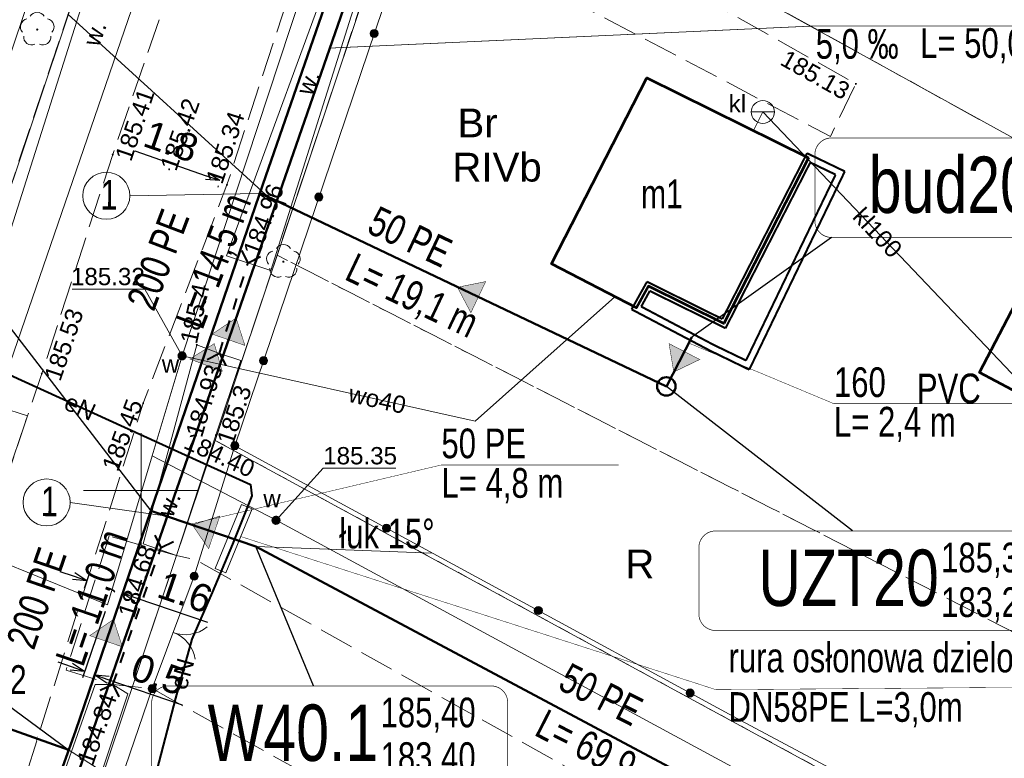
# Model space of a CAD drawing. Header units: metres. Extents: x 7482748 to 7484637, y 5684406 to 5687014.
# Tile 119 of 180: x 7483445 to 7483487, y 5686238 to 5686270. Entities that reach past the tile are written whole.
import ezdxf
from ezdxf.enums import TextEntityAlignment as Align
from ezdxf.lldxf.tags import DXFTag

# ---------------------------------------------------------------- set-up
doc = ezdxf.new("R2010")
doc.units = ezdxf.units.M
doc.header["$MEASUREMENT"] = 0
for name, pattern in [('1', [1.5, 1, -0.5]), ('KTJZ01_500', [2, 1.5, -0.5]), ('l217_500', [2, 1.5, -0.5]), ('l218_500', [1, 0.5, -0.5])]:
    doc.linetypes.add(name, pattern=pattern)
for name, color, linetype, lineweight in [('.domiar', 250, 'Continuous', 9), ('.k deszczowa', 200, 'Continuous', 50), ('.ks tłoczny', 104, 'Continuous', 50), ('_Dzialki', 7, 'Continuous', 0), ('_Dzialki_opis', 7, 'Continuous', 0), ('_Kontury', 7, 'Continuous', 0), ('_Kontury_opis', 7, 'Continuous', 0), ('_Podzial_sekcyjny_krzyze', 7, '1', 13), ('_Uzytki', 7, 'Continuous', 0), ('_Uzytki_opis', 7, 'Continuous', 0), ('BUIB05_01', 7, 'Continuous', 40), ('EGB_Budynek', 7, 'Continuous', 0), ('EGB_Budynek_opis', 7, 'Continuous', 0), ('EGB_ObiektTrwaleZwiazanyZBudynk', 7, 'Continuous', 0), ('GES__SUUS07_P', 7, 'Continuous', 13), ('GES__SUUS25_WP', 7, 'Continuous', 13), ('KTOK02', 7, 'KTOK02_500', 13), ('KTOK05_01', 7, 'Continuous', 13), ('RTPW01_P', 7, 'Continuous', 0), ('RTPW02_P', 7, 'Continuous', 0)]:
    doc.layers.add(name, color=color, linetype=linetype, lineweight=lineweight)
for name, color, linetype, lineweight, true_color in [('.przyłącza', 32, 'Continuous', 50, 0xbd5e00), ('GES__SUOP03_03L', 1, 'Continuous', 40, 0xff0000), ('GES__SUPE_pL', 1, 'Continuous', 13, 0xff0000), ('GES__SUPK_01_pL', 7, 'Continuous', 13, 0x803300), ('GES__SUPS01_03P', 1, 'Continuous', 13, 0xff0000), ('GES__SUPS01_08L', 5, 'Continuous', 13, 0x0000ff), ('GES__SUPS01_08P', 5, 'Continuous', 13, 0x0000ff), ('GES__SUPT_pL', 7, 'Continuous', 13, 0xff9100), ('GES__SUPW_01_pL', 5, 'Continuous', 13, 0x0000ff), ('OBOP02_01', 7, 'Continuous', 13, 0x008000)]:
    doc.layers.add(name, color=color, linetype=linetype, lineweight=lineweight, true_color=true_color)
for name, color, linetype, lineweight, true_color, transparency in [('GES__SUPE_pT', 1, 'Continuous', 13, 0xff0000, 0.25), ('GES__SUPK_01_pT', 7, 'Continuous', 13, 0x803300, 0.25), ('GES__SUPS01_03G', 1, 'Continuous', 13, 0xff0000, 0.25), ('GES__SUPS01_08G', 5, 'Continuous', 13, 0x0000ff, 0.25), ('GES__SUPW_01_pT', 5, 'Continuous', 13, 0x0000ff, 0.25)]:
    doc.layers.add(name, color=color, linetype=linetype, lineweight=lineweight, true_color=true_color, transparency=transparency)
for name, color, linetype, lineweight, transparency in [('GES__SUUS_ET_05T', 7, 'Continuous', 13, 0.25), ('GES__SUUS_ET_08T', 7, 'Continuous', 13, 0.25), ('KTJZ01_O', 7, 'KTJZ01_500', 13, 0.5), ('KTPL01_O', 7, 'KTJZ01_500', 13, 0.5), ('PTRW02_O', 7, 'Continuous', 13, 0.5), ('PTRW02_T', 7, 'Continuous', 13, 0.25), ('RTPW01_G', 7, 'Continuous', 13, 0.25), ('RTPW02_G', 7, 'Continuous', 13, 0.25)]:
    doc.layers.add(name, color=color, linetype=linetype, lineweight=lineweight, transparency=transparency)
doc.layers.add('IS_kanalizacja_sanitarna', color=7, linetype='SOLID', true_color=0x000000)
doc.layers.add('IS_Opisy_działek_Net', color=7, linetype='SOLID', true_color=0x000000)
doc.layers.add('IS_Węzeł_sieci_kanalizacyjnej_-_opisy', color=7, linetype='Continuous')
doc.styles.get("Standard").update_dxf_attribs({"font": 'simplex.shx', "width": 0.75})
doc.styles.add('STYL_ARIAL', font='simplex.shx', dxfattribs={"width": 0.75, "oblique": 0.1})
doc.styles.add('Style-Arial', font='arial.ttf')
doc.linetypes.add('KTOK02_500', pattern='A,0.5,[117,IS_LineDef.shx,S=0.01,R=0,X=0,Y=0],0.5', length=1)
tags = doc.linetypes.add('SOLID', pattern=[10, 10, 0]).pattern_tags.tags
tags[6:7] = [DXFTag(74, 4), DXFTag(75, 0), DXFTag(340, '0'), DXFTag(46, 0.0), DXFTag(50, 0.0), DXFTag(44, 0.0), DXFTag(45, 0.0)]
tags[4:5] = [DXFTag(74, 4), DXFTag(75, 0), DXFTag(340, '0'), DXFTag(46, 0.0), DXFTag(50, 0.0), DXFTag(44, 0.0), DXFTag(45, 0.0)]
doc.dimstyles.get("Standard").update_dxf_attribs({"dimtxt": 0.18, "dimasz": 0.18, "dimexe": 0.18, "dimexo": 0.0625, "dimgap": 0.09, "dimtad": 0, "dimtih": 1, "dimtoh": 1, "dimdec": 4, "dimzin": 0, "dimdsep": 46, "dimtxsty": 'Standard', "dimcen": 0.09, "dimadec": 0, "dimazin": 0, "dimtfac": 1, "dimtdec": 4, "dimtofl": 0, "dimtmove": 0, "dimatfit": 3, "dimfxl": 0, "dimtolj": 1, "dimtzin": 0, "dimarcsym": 0})

# ---------------------------------------------------------------- blocks, each defined once
blk = doc.blocks.new('SUPS01')
at = {"layer": 'GES__SUPS01_08P', "linetype": 'Continuous', "lineweight": 13}
h = blk.add_hatch(color=256, dxfattribs=at)
edge = h.paths.add_edge_path()
edge.add_arc((0, 0), 0.045, 0, 360)
blk = doc.blocks.new('SUUS25_10')
at = {"layer": 'GES__SUUS25_WP', "linetype": 'Continuous', "lineweight": 13}
h = blk.add_hatch(color=256, dxfattribs=at)
edge = h.paths.add_edge_path()
edge.add_arc((0, 0), 0.2, 0, 360)
blk = doc.blocks.new('OBOP02_01')
at = {"layer": 'OBOP02_01', "linetype": 'Continuous', "lineweight": 13}
h = blk.add_hatch(color=256, dxfattribs=at)
edge = h.paths.add_edge_path()
edge.add_arc((0, 0), 0.05, 0, 360)
for centre, start, end in [((-0.38, 0.12), 102, 222), ((0, 0.4), 30, 150), ((0.38, 0.12), 318, 78), ((-0.24, -0.32), 174, 294), ((0.24, -0.32), 246, 6)]:
    blk.add_arc(centre, 0.35, start, end, dxfattribs=at)
blk = doc.blocks.new('RTPW01_1')
at = {"layer": 'RTPW02_P', "linetype": 'Continuous', "lineweight": 0}
h = blk.add_hatch(color=256, dxfattribs=at)
edge = h.paths.add_edge_path()
edge.add_arc((0, 0), 0.045, 0, 360)
blk = doc.blocks.new('RTPW01')
at = {"layer": 'RTPW01_P', "linetype": 'Continuous', "lineweight": 0}
h = blk.add_hatch(color=256, dxfattribs=at)
edge = h.paths.add_edge_path()
edge.add_arc((0, 0), 0.045, 0, 360)
blk = doc.blocks.new('SUUS25_190')
at = {"layer": 'GES__SUUS25_WP', "linetype": 'Continuous', "lineweight": 13}
h = blk.add_hatch(color=256, dxfattribs=at)
edge = h.paths.add_edge_path()
edge.add_arc((0, 0), 0.2, 0, 360)
blk = doc.blocks.new('SUPS01_2')
at = {"layer": 'GES__SUPS01_03P', "linetype": 'Continuous', "lineweight": 13}
h = blk.add_hatch(color=256, dxfattribs=at)
edge = h.paths.add_edge_path()
edge.add_arc((0, 0), 0.045, 0, 360)
blk = doc.blocks.new('OBOP02_01_35')
at = {"layer": 'OBOP02_01', "linetype": 'Continuous', "lineweight": 13}
h = blk.add_hatch(color=256, dxfattribs=at)
edge = h.paths.add_edge_path()
edge.add_arc((0, 0), 0.05, 0, 360)
for centre, start, end in [((-0.38, 0.12), 102, 222), ((0, 0.4), 30, 150), ((0.38, 0.12), 318, 78), ((-0.24, -0.32), 174, 294), ((0.24, -0.32), 246, 6)]:
    blk.add_arc(centre, 0.35, start, end, dxfattribs=at)
blk = doc.blocks.new('RTPW01_3')
at = {"layer": 'RTPW02_P', "linetype": 'Continuous', "lineweight": 0}
h = blk.add_hatch(color=256, dxfattribs=at)
edge = h.paths.add_edge_path()
edge.add_arc((0, 0), 0.045, 0, 360)
blk = doc.blocks.new('SUUS07')
at = {"layer": 'GES__SUUS07_P', "linetype": 'Continuous', "lineweight": 13}
blk.add_line((-0.5, 0), (0.5, 0), dxfattribs=at)
blk.add_circle((0, 0), 0.5, dxfattribs=at)
blk = doc.blocks.new('TerminatorOpen_0.5')
at = {"color": 0, "linetype": 'ByBlock', "lineweight": -2}
for q in [(-1, 0.25), (-1, 0), (-1, -0.25)]:
    blk.add_line((0, 0), q, dxfattribs=at)
blk = doc.blocks.new('*D563')
at = {"layer": '.domiar', "color": 0, "linetype": 'Continuous', "lineweight": -2, "transparency": 16777216}
for p, q in [((7483452.848, 5686263.659), (7483449.745, 5686264.735)), ((7483453.347, 5686263.235), (7483453.326, 5686263.176)), ((7483455.061, 5686262.641), (7483455.04, 5686262.582)), ((7483455.715, 5686262.665), (7483456.291, 5686262.465))]:
    blk.add_line(p, q, dxfattribs=at)
at = {"layer": 'Defpoints', "color": 0, "linetype": 'Continuous', "transparency": 16777216}
for p in [(7483453.445, 5686263.518), (7483453.425, 5686263.459), (7483455.159, 5686262.924)]:
    blk.add_point(p, dxfattribs=at)
at = {"layer": '.domiar', "color": 0, "linetype": 'Continuous', "lineweight": -2, "transparency": 16777216, "xscale": 0.61, "yscale": 0.61, "zscale": 0.61}
for p, rotation in [((7483453.425, 5686263.459), 340.8756967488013), ((7483455.139, 5686262.865), 160.8756967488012)]:
    blk.add_blockref('TerminatorOpen_0.5', p, dxfattribs=dict(at, rotation=rotation))
at = {"layer": '.domiar', "color": 0, "linetype": 'Continuous', "transparency": 16777216, "insert": (7483451.308, 5686265.159), "char_height": 1.2, "attachment_point": 5, "rotation": 340.8757, "style": 'Style-Arial'}
blk.add_mtext('\\A1;1.8', dxfattribs=at)
blk = doc.blocks.new('*D565')
at = {"layer": '.domiar', "color": 0, "linetype": 'Continuous', "lineweight": -2, "transparency": 16777216}
for p, q in [((7483447.07, 5686246.277), (7483446.493, 5686246.475)), ((7483447.541, 5686245.769), (7483447.744, 5686246.363)), ((7483449.094, 5686245.237), (7483449.298, 5686245.831)), ((7483449.778, 5686245.349), (7483452.881, 5686244.285))]:
    blk.add_line(p, q, dxfattribs=at)
at = {"layer": 'Defpoints', "color": 0, "linetype": 'Continuous', "transparency": 16777216}
for p in [(7483449.201, 5686245.547), (7483447.443, 5686245.486), (7483448.997, 5686244.953)]:
    blk.add_point(p, dxfattribs=at)
at = {"layer": '.domiar', "color": 0, "linetype": 'Continuous', "lineweight": -2, "transparency": 16777216, "xscale": 0.61, "yscale": 0.61, "zscale": 0.61}
for p, rotation in [((7483447.647, 5686246.08), 341.0738726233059), ((7483449.201, 5686245.547), 161.0738726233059)]:
    blk.add_blockref('TerminatorOpen_0.5', p, dxfattribs=dict(at, rotation=rotation))
at = {"layer": '.domiar', "color": 0, "linetype": 'Continuous', "transparency": 16777216, "insert": (7483451.914, 5686245.581), "char_height": 1.2, "attachment_point": 5, "rotation": 341.0739, "style": 'Style-Arial'}
blk.add_mtext('\\A1;1.6', dxfattribs=at)
blk = doc.blocks.new('*D578')
at = {"layer": '.domiar', "color": 0, "linetype": 'Continuous', "lineweight": -2, "transparency": 16777216}
for p, q in [((7483448.443, 5686244.756), (7483447.452, 5686241.866)), ((7483448.879, 5686244.607), (7483447.887, 5686241.716)), ((7483446.972, 5686242.347), (7483446.395, 5686242.545)), ((7483448.562, 5686241.802), (7483451.781, 5686240.698))]:
    blk.add_line(p, q, dxfattribs=at)
at = {"layer": 'Defpoints', "color": 0, "linetype": 'Continuous', "transparency": 16777216}
for p in [(7483448.54, 5686245.04), (7483448.976, 5686244.891), (7483447.985, 5686242)]:
    blk.add_point(p, dxfattribs=at)
at = {"layer": '.domiar', "color": 0, "linetype": 'Continuous', "lineweight": -2, "transparency": 16777216, "xscale": 0.61, "yscale": 0.61, "zscale": 0.61}
for p, rotation in [((7483447.549, 5686242.149), 341.0738726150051), ((7483447.985, 5686242), 161.0738726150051)]:
    blk.add_blockref('TerminatorOpen_0.5', p, dxfattribs=dict(at, rotation=rotation))
at = {"layer": '.domiar', "color": 0, "linetype": 'Continuous', "transparency": 16777216, "insert": (7483450.756, 5686242.015), "char_height": 1.2, "attachment_point": 5, "rotation": 341.0739, "style": 'Style-Arial'}
blk.add_mtext('\\A1;0.5', dxfattribs=at)

msp = doc.modelspace()

# ---------------------------------------------------------------- hatches: boundary and pattern name
at = {"layer": 'IS_kanalizacja_sanitarna', "linetype": 'Continuous', "ltscale": 0.01}
for points in [[(7483463.74011, 5686258.82797), (7483464.32214, 5686257.72174), (7483464.96506, 5686259.07697)], [(7483454.12776, 5686257.49379), (7483453.09136, 5686256.79496), (7483454.50844, 5686256.30317)], [(7483453.178, 5686256.38203), (7483452.1223, 5686255.71271), (7483453.52496, 5686255.18115)], [(7483473.13362, 5686255.14859), (7483474.25956, 5686255.6915), (7483472.92769, 5686256.38151)], [(7483452.2303, 5686248.50877), (7483452.93298, 5686247.47497), (7483453.4195, 5686248.89387)], [(7483448.804, 5686244.40438), (7483447.7695, 5686243.70274), (7483449.18792, 5686243.2148)]]:
    msp.add_hatch(color=256, dxfattribs=at).paths.add_polyline_path(points)
at = {"layer": 'KTOK05_01', "linetype": 'Continuous', "lineweight": 13}
h = msp.add_hatch(color=256, dxfattribs=at)
edge = h.paths.add_edge_path()
edge.add_arc((7483460.1207, 5686269.85097), 0.175, 0, 360)
h = msp.add_hatch(color=256, dxfattribs=at)
edge = h.paths.add_edge_path()
edge.add_arc((7483457.71911, 5686262.74588), 0.175, 0, 360)
h = msp.add_hatch(color=256, dxfattribs=at)
edge = h.paths.add_edge_path()
edge.add_arc((7483455.31752, 5686255.64078), 0.175, 0, 360)
h = msp.add_hatch(color=256, dxfattribs=at)
edge = h.paths.add_edge_path()
edge.add_arc((7483454.07, 5686251.95), 0.175, 0, 360)
h = msp.add_hatch(color=256, dxfattribs=at)
edge = h.paths.add_edge_path()
edge.add_arc((7483454.07, 5686251.95), 0.175, 0, 360)
h = msp.add_hatch(color=256, dxfattribs=at)
edge = h.paths.add_edge_path()
edge.add_arc((7483454.07, 5686251.95), 0.175, 0, 360)
h = msp.add_hatch(color=256, dxfattribs=at)
edge = h.paths.add_edge_path()
edge.add_arc((7483460.66097, 5686248.37102), 0.175, 0, 360)
h = msp.add_hatch(color=256, dxfattribs=at)
edge = h.paths.add_edge_path()
edge.add_arc((7483452.31, 5686246.28), 0.175, 0, 360)
h = msp.add_hatch(color=256, dxfattribs=at)
edge = h.paths.add_edge_path()
edge.add_arc((7483467.25194, 5686244.79203), 0.175, 0, 360)
h = msp.add_hatch(color=256, dxfattribs=at)
edge = h.paths.add_edge_path()
edge.add_arc((7483450.48, 5686241.4), 0.175, 0, 360)
h = msp.add_hatch(color=256, dxfattribs=at)
edge = h.paths.add_edge_path()
edge.add_arc((7483473.84291, 5686241.21305), 0.175, 0, 360)

# ---------------------------------------------------------------- linework, layer by layer
at = {"layer": '.domiar', "color": 7, "linetype": 'Continuous', "flags": 128}
msp.add_lwpolyline([(7483458.97, 5686274.51), (7483460.27, 5686274.24), (7483455.63, 5686259.56), (7483453.71, 5686260.2), (7483458.97, 5686274.51)], close=True, dxfattribs=at)
at = {"layer": '.domiar', "linetype": 'Continuous'}
for points in [[(7483449.51105, 5686262.80188), (7483455.09334, 5686262.89462)], [(7483446.92107, 5686249.48736), (7483451.13937, 5686248.8833)], [(7483454.97809, 5686247.56659), (7483457.74896, 5686247.46488), (7483462.65636, 5686247.28749)], [(7483450.65497, 5686236.3151), (7483446.85426, 5686238.73655)]]:
    msp.add_lwpolyline(points, dxfattribs=at)
at = {"layer": '.domiar', "linetype": 'Continuous', "lineweight": 20}
msp.add_lwpolyline([(7483454.35816, 5686249.39169), (7483453.21365, 5686246.61859), (7483453.67584, 5686246.42784), (7483454.82034, 5686249.20094), (7483454.35816, 5686249.39169)], dxfattribs=at)
at = {"layer": '.domiar', "linetype": 'Continuous'}
for centre in [(7483448.48978, 5686262.80188), (7483445.8998, 5686249.48736)]:
    msp.add_circle(centre, 1.02127, dxfattribs=at)
at = {"layer": '.k deszczowa', "linetype": 'Continuous'}
msp.add_lwpolyline([(7483462.1617, 5686280.64377), (7483445.76597, 5686233.40003)], dxfattribs=at)
at = {"layer": '.ks tłoczny', "color": 111, "linetype": 'Continuous', "true_color": 0x70ffb8}
for points in [[(7483539.01604, 5686517.01603), (7483532.57298, 5686498.14781), (7483528.59305, 5686485.74461), (7483524.06285, 5686471.15079), (7483517.4639, 5686451.301), (7483517.4639, 5686451.301), (7483513.19053, 5686438.59386), (7483506.80338, 5686419.9052), (7483503.67491, 5686410.75136), (7483489.19771, 5686367.92381), (7483488.55879, 5686366.36971), (7483487.69105, 5686359.59365), (7483481.55397, 5686341.5735), (7483479.339, 5686335.06975), (7483478.08149, 5686331.37736), (7483471.44464, 5686310.91538), (7483469.74193, 5686304.9671), (7483455.28388, 5686263.28755), (7483450.42845, 5686249.12706), (7483447.14669, 5686239.55607), (7483444.38858, 5686231.83101), (7483432.0435, 5686195.45156)], [(7483436.73925, 5686242.32905), (7483446.85426, 5686238.73701)]]:
    msp.add_lwpolyline(points, dxfattribs=at)
at = {"layer": '.ks tłoczny', "linetype": 'Continuous'}
for points in [[(7483472.81054, 5686254.52544), (7483455.15924, 5686262.92403)], [(7483516.83119, 5686215.66217), (7483503.08905, 5686221.91486), (7483469.68776, 5686239.72403), (7483454.97809, 5686247.56705), (7483450.42845, 5686249.12706)]]:
    msp.add_lwpolyline(points, dxfattribs=at)
msp.add_circle((7483472.81054, 5686254.52544), 0.4, dxfattribs=at)
at = {"layer": '.przyłącza', "linetype": 'Continuous'}
msp.add_lwpolyline([(7483472.81054, 5686254.52544), (7483473.91671, 5686256.66061)], dxfattribs=at)
at = {"layer": '_Dzialki', "color": 96, "linetype": 'Continuous', "true_color": 0x008000}
for p, q in [((7483462.33, 5686279.42), (7483551.78, 5686229.99)), ((7483527.06, 5686212.07), (7483453.22, 5686252.18))]:
    msp.add_line(p, q, dxfattribs=at)
at = {"layer": '_Dzialki', "color": 96, "linetype": 'Continuous', "true_color": 0x008000, "flags": 128}
for points in [[(7483441.85, 5686255.79), (7483460.79, 5686312.41)], [(7483453.22, 5686252.18), (7483462.33, 5686279.42)], [(7483453.22, 5686252.18), (7483447.5, 5686235.17)]]:
    msp.add_lwpolyline(points, dxfattribs=at)
at = {"layer": '_Kontury', "color": 96, "linetype": 'l217_500', "true_color": 0x008000, "flags": 128}
for points in [[(7483443.43, 5686260.51), (7483450.54, 5686281.78)], [(7483462.33, 5686279.42), (7483455.91, 5686260.22)], [(7483462.33, 5686279.42), (7483486.47, 5686266.08)], [(7483455.91, 5686260.22), (7483453.22, 5686252.18)], [(7483506.67, 5686254.92), (7483498.41, 5686238.46), (7483455.91, 5686260.22)], [(7483453.22, 5686252.18), (7483447.5, 5686235.17)]]:
    msp.add_lwpolyline(points, dxfattribs=at)
at = {"layer": '_Podzial_sekcyjny_krzyze', "linetype": 'Continuous'}
for p, q in [((7483450, 5686247.5), (7483450, 5686252.5)), ((7483447.5, 5686250), (7483452.5, 5686250))]:
    msp.add_line(p, q, dxfattribs=at)
at = {"layer": '_Uzytki', "color": 96, "linetype": 'l218_500', "true_color": 0x008000, "flags": 128}
for points in [[(7483443.43, 5686260.51), (7483450.54, 5686281.78)], [(7483462.33, 5686279.42), (7483455.91, 5686260.22)], [(7483486.47, 5686266.08), (7483462.33, 5686279.42)], [(7483455.91, 5686260.22), (7483453.22, 5686252.18)], [(7483455.91, 5686260.22), (7483479.47, 5686248.16)], [(7483453.22, 5686252.18), (7483447.5, 5686235.17)], [(7483453.22, 5686252.18), (7483512.48, 5686219.99)]]:
    msp.add_lwpolyline(points, dxfattribs=at)
at = {"layer": 'BUIB05_01', "linetype": 'Continuous', "lineweight": 40}
for p, q in [((7483454.65, 5686259.89), (7483454.37, 5686260.42)), ((7483454.65, 5686259.89), (7483455.18, 5686260.17)), ((7483454.61, 5686259.77), (7483454.65, 5686259.89)), ((7483454.31, 5686258.82), (7483454.46, 5686259.3)), ((7483454.01, 5686257.87), (7483454.16, 5686258.34)), ((7483453.7, 5686256.91), (7483453.85, 5686257.39)), ((7483453.4, 5686255.96), (7483453.55, 5686256.44)), ((7483453.4, 5686255.96), (7483452.87, 5686255.68)), ((7483453.4, 5686255.96), (7483453.68, 5686255.43)), ((7483450.87, 5686247.53), (7483450.61, 5686248.07)), ((7483450.87, 5686247.53), (7483451.41, 5686247.79)), ((7483450.77, 5686247.24), (7483450.87, 5686247.53)), ((7483450.43, 5686246.29), (7483450.6, 5686246.77)), ((7483450.1, 5686245.35), (7483450.27, 5686245.82)), ((7483449.77, 5686244.41), (7483449.93, 5686244.88)), ((7483449.44, 5686243.47), (7483449.6, 5686243.94)), ((7483449.1, 5686242.52), (7483449.27, 5686242.99)), ((7483448.77, 5686241.58), (7483448.94, 5686242.05)), ((7483448.77, 5686241.58), (7483448.23, 5686241.32)), ((7483448.77, 5686241.58), (7483449.03, 5686241.04))]:
    msp.add_line(p, q, dxfattribs=at)
at = {"layer": 'EGB_Budynek', "color": 7, "linetype": 'Continuous', "lineweight": 53, "flags": 128}
for points in [[(7483478.99, 5686264.45), (7483475.31, 5686257.25), (7483472.03, 5686258.87), (7483471.51, 5686257.93), (7483467.83, 5686259.84), (7483471.97, 5686267.93), (7483478.99, 5686264.45)], [(7483501.27, 5686254.75), (7483496.31, 5686244.77), (7483493.69, 5686246.1), (7483495.63, 5686250.23), (7483486.41, 5686255.13), (7483489.38, 5686260.81), (7483501.27, 5686254.75)]]:
    msp.add_lwpolyline(points, dxfattribs=at)
at = {"layer": 'EGB_ObiektTrwaleZwiazanyZBudynk', "color": 7, "const_width": 0.09, "flags": 128}
for points in [[(7483475.24, 5686257.45), (7483478.92, 5686264.65)], [(7483478.92, 5686264.65), (7483480.56, 5686263.86)], [(7483475.38, 5686257.05), (7483479.06, 5686264.25)], [(7483479.06, 5686264.25), (7483480.16, 5686263.72)], [(7483480.16, 5686263.72), (7483476.27, 5686255.65)], [(7483480.56, 5686263.86), (7483476.41, 5686255.25)], [(7483471.3, 5686257.87), (7483471.97, 5686259.07)], [(7483471.97, 5686259.07), (7483475.24, 5686257.45)], [(7483471.72, 5686257.99), (7483472.09, 5686258.67)], [(7483472.09, 5686258.67), (7483475.38, 5686257.05)], [(7483474.86, 5686256.33), (7483471.72, 5686257.99)], [(7483474.72, 5686256.07), (7483471.3, 5686257.87)], [(7483476.27, 5686255.65), (7483474.86, 5686256.33)], [(7483476.41, 5686255.25), (7483474.72, 5686256.07)]]:
    msp.add_lwpolyline(points, dxfattribs=at)
at = {"layer": 'GES__SUOP03_03L', "linetype": 'Continuous', "lineweight": 40, "flags": 128}
msp.add_lwpolyline([(7483441.3, 5686256.43), (7483441.97, 5686256.08), (7483451.6, 5686251.69), (7483454.75, 5686250.26), (7483454.81, 5686249.77), (7483453.97, 5686247.67), (7483453.09, 5686245.57), (7483452.21, 5686243.55), (7483451.49, 5686240.99), (7483450.69, 5686237.88), (7483450.2, 5686236.13), (7483449.59, 5686236.04), (7483448.57, 5686236.29)], dxfattribs=at)
at = {"layer": 'GES__SUPE_pL', "linetype": 'Continuous', "lineweight": 13, "flags": 128}
msp.add_lwpolyline([(7483448.57, 5686236.29), (7483449.59, 5686236.04), (7483450.2, 5686236.13), (7483450.69, 5686237.88), (7483451.49, 5686240.99), (7483452.21, 5686243.55), (7483453.09, 5686245.57), (7483453.97, 5686247.67), (7483454.81, 5686249.77), (7483454.75, 5686250.26), (7483451.6, 5686251.69), (7483441.97, 5686256.08), (7483441.3, 5686256.43)], dxfattribs=at)
at = {"layer": 'GES__SUPK_01_pL', "linetype": 'Continuous', "lineweight": 13, "flags": 128}
msp.add_lwpolyline([(7483497.18, 5686245.24), (7483477, 5686266.44), (7483476.6, 5686265.63)], dxfattribs=at)
at = {"layer": 'GES__SUPS01_08L', "linetype": 'Continuous', "lineweight": 13, "flags": 128}
for points in [[(7483451.78, 5686255.85), (7483450.16, 5686258.75), (7483447.01, 5686258.75)], [(7483455.86, 5686248.71), (7483457.91, 5686250.97), (7483461.07, 5686250.97)]]:
    msp.add_lwpolyline(points, dxfattribs=at)
at = {"layer": 'GES__SUPT_pL', "linetype": 'Continuous', "lineweight": 13, "flags": 128}
msp.add_lwpolyline([(7483424.93, 5686213.15), (7483431.01, 5686226.88), (7483433.38, 5686234.81), (7483433.39, 5686237.67), (7483438.2, 5686249.02), (7483440.13, 5686256.49), (7483445.03, 5686271.02), (7483447.87, 5686281.54), (7483452.38, 5686297.19), (7483457.47, 5686309.98), (7483462.59, 5686324.62), (7483467.11, 5686338.58)], dxfattribs=at)
at = {"layer": 'GES__SUPW_01_pL', "linetype": 'Continuous', "lineweight": 13, "flags": 128}
for points in [[(7483440.69, 5686248.23), (7483448.54, 5686245.04), (7483450.48, 5686251.51), (7483451.78, 5686255.85), (7483461.17, 5686284.3), (7483467.24, 5686301.96)], [(7483451.78, 5686255.85), (7483464.51, 5686253.01), (7483470.58, 5686258.41)], [(7483450.48, 5686251.51), (7483455.86, 5686248.71), (7483475.48, 5686238.11), (7483502.68, 5686223.49), (7483501.46, 5686221.54)]]:
    msp.add_lwpolyline(points, dxfattribs=at)
at = {"layer": 'IS_kanalizacja_sanitarna', "linetype": 'Continuous', "ltscale": 0.01, "const_width": 0.02}
for points in [[(7483463.74011, 5686258.82797), (7483464.32214, 5686257.72174), (7483464.96506, 5686259.07697), (7483463.74011, 5686258.82797)], [(7483454.12776, 5686257.49379), (7483453.09136, 5686256.79496), (7483454.50844, 5686256.30317), (7483454.12776, 5686257.49379)], [(7483453.178, 5686256.38203), (7483452.1223, 5686255.71271), (7483453.52496, 5686255.18115), (7483453.178, 5686256.38203)], [(7483473.13362, 5686255.14859), (7483474.25956, 5686255.6915), (7483472.92769, 5686256.38151), (7483473.13362, 5686255.14859)], [(7483452.2303, 5686248.50877), (7483452.93298, 5686247.47497), (7483453.4195, 5686248.89387), (7483452.2303, 5686248.50877)], [(7483448.804, 5686244.40438), (7483447.7695, 5686243.70274), (7483449.18792, 5686243.2148), (7483448.804, 5686244.40438)], [(7483445.4478, 5686239.1299), (7483445.51473, 5686239.31837)]]:
    msp.add_lwpolyline(points, dxfattribs=at)
at = {"layer": 'IS_Opisy_działek_Net', "linetype": 'Continuous', "ltscale": 0.01, "const_width": 0.02}
for points in [[(7483473.78469, 5686256.4053), (7483480.08809, 5686253.7722), (7483489.69809, 5686253.7722)], [(7483452.138, 5686248.54042), (7483463.043, 5686251.11302), (7483470.733, 5686251.11302)], [(7483454.32682, 5686248.00514), (7483474.97236, 5686241.35244), (7483489.99451, 5686241.4706)]]:
    msp.add_lwpolyline(points, dxfattribs=at)
at = {"layer": 'IS_Węzeł_sieci_kanalizacyjnej_-_opisy', "color": 18, "linetype": 'SOLID', "ltscale": 0.01, "true_color": 0x000000}
for points in [[(7483446.8133, 5686270.69155), (7483455.57318, 5686262.70236)], [(7483438.81512, 5686264.2107), (7483450.42845, 5686249.1266)], [(7483479.98021, 5686260.99383), (7483473.91671, 5686256.66013)], [(7483480.88991, 5686248.24607), (7483472.81054, 5686254.52497)], [(7483432.34365, 5686249.45443), (7483446.85426, 5686238.73655)], [(7483457.49233, 5686241.51768), (7483454.97809, 5686247.56659)]]:
    msp.add_lwpolyline(points, dxfattribs=at)
at = {"layer": 'IS_Węzeł_sieci_kanalizacyjnej_-_opisy', "color": 200, "linetype": 'SOLID', "ltscale": 0.01, "const_width": 0.03}
msp.add_lwpolyline([(7483458.19522, 5686269.2145), (7483479.29661, 5686270.17802), (7483490.43161, 5686270.17802)], dxfattribs=at)
at = {"layer": 'IS_Węzeł_sieci_kanalizacyjnej_-_opisy', "color": 18, "linetype": 'SOLID', "ltscale": 0.01, "true_color": 0x000000, "const_width": 0.03}
for points in [[(7483479.98021, 5686260.99383), (7483493.63021, 5686260.99383, 0.414214), (7483494.35021, 5686261.71383), (7483494.35021, 5686264.59383, 0.414214), (7483493.63021, 5686265.31383), (7483479.98021, 5686265.31383, 0.414214), (7483479.26021, 5686264.59383), (7483479.26021, 5686261.71383, 0.414214), (7483479.98021, 5686260.99383)], [(7483474.94244, 5686243.92607), (7483489.54244, 5686243.92607, 0.414214), (7483490.26244, 5686244.64607), (7483490.26244, 5686247.52607, 0.414214), (7483489.54244, 5686248.24607), (7483474.94244, 5686248.24607, 0.414214), (7483474.22244, 5686247.52607), (7483474.22244, 5686244.64607, 0.414214), (7483474.94244, 5686243.92607)], [(7483451.18069, 5686237.19768), (7483465.20069, 5686237.19768, 0.414214), (7483465.92069, 5686237.91768), (7483465.92069, 5686240.79768, 0.414214), (7483465.20069, 5686241.51768), (7483451.18069, 5686241.51768, 0.414214), (7483450.46069, 5686240.79768), (7483450.46069, 5686237.91768, 0.414214), (7483451.18069, 5686237.19768)]]:
    msp.add_lwpolyline(points, format="xyb", dxfattribs=at)
at = {"layer": 'KTJZ01_O', "linetype": 'KTJZ01_500', "lineweight": 13, "flags": 128}
for points in [[(7483197.91, 5685647.78), (7483191.3, 5685645.21), (7483187.04, 5685652.01), (7483182.78, 5685658.81), (7483173.01, 5685674.4), (7483160.42, 5685696.27), (7483153.69, 5685714.72), (7483149.66, 5685738.88), (7483150.14, 5685742.97), (7483152.18, 5685766.74), (7483152.64, 5685773.87), (7483156.88, 5685789.66), (7483160.03, 5685797.82), (7483165.63, 5685808.56), (7483171.47, 5685814.85), (7483176.12, 5685820.16), (7483191.38, 5685837.95), (7483216.44, 5685866.07), (7483238.67, 5685890.6), (7483242.86, 5685894.87), (7483263.91, 5685918.34), (7483290.28, 5685947.07), (7483315.51, 5685974.43), (7483346.16, 5686007.45), (7483367.58, 5686031.19), (7483372.66, 5686037.59), (7483378.07, 5686044.41), (7483383.78, 5686055), (7483386.81, 5686063.17), (7483391.06, 5686075.79), (7483392.94, 5686081.53), (7483394.38, 5686081.91), (7483397.17, 5686082.85), (7483401.23, 5686082.98), (7483404.7, 5686083), (7483407.11, 5686083.92), (7483410.43, 5686086.41), (7483412.08, 5686088.69), (7483412.96, 5686091.17), (7483413.79, 5686094.46), (7483412.71, 5686099.4), (7483411.05, 5686100.85), (7483407.94, 5686103.18), (7483405.29, 5686104.69), (7483403.35, 5686106.28), (7483402.57, 5686107.54), (7483401.86, 5686108.47), (7483403.54, 5686113.11), (7483404.07, 5686113.93), (7483409.52, 5686129.91), (7483416.09, 5686150.36), (7483420.49, 5686164.15), (7483421.47, 5686167.05), (7483423.62, 5686173.38), (7483428.4, 5686186.8), (7483437.81, 5686215.26), (7483441.02, 5686225.03), (7483450.09, 5686253.79), (7483453.73, 5686263.28), (7483459.39, 5686280.61), (7483466.44, 5686301.37), (7483471.25, 5686316.24), (7483473.9, 5686323.17), (7483478.13, 5686336.85), (7483485.37, 5686356.93), (7483492.13, 5686378.36), (7483498.67, 5686398.43), (7483502.19, 5686408.5), (7483505.2, 5686417.38), (7483513.05, 5686441.11), (7483516.25, 5686450.23), (7483530.52, 5686493.07), (7483533.34, 5686501.51), (7483543.47, 5686531.52), (7483557.14, 5686572.33), (7483559.91, 5686580.46), (7483570.16, 5686610.95), (7483575.71, 5686628.68), (7483581.26, 5686643.91), (7483583.2, 5686649.41), (7483591.35, 5686674.28), (7483597.45, 5686691.67), (7483602.2, 5686705.71), (7483616.93, 5686750.38), (7483619.53, 5686757.95), (7483621.36, 5686763.29), (7483634.9, 5686799.43), (7483640.84, 5686811.96)], [(7483613.29, 5686753.85), (7483610.52, 5686745.34), (7483597.42, 5686707.23), (7483592.84, 5686693.63), (7483586.65, 5686674.57), (7483578.94, 5686652.57), (7483576.44, 5686645.6), (7483570.92, 5686629.39), (7483565.29, 5686612), (7483555.03, 5686581.98), (7483552.34, 5686573.92), (7483538.5, 5686532.62), (7483528.43, 5686502.82), (7483525.69, 5686494.44), (7483511.5, 5686452.13), (7483508.06, 5686441.86), (7483500.41, 5686418.93), (7483497.52, 5686410.47), (7483493.78, 5686400.09), (7483487.22, 5686379.91), (7483478.75, 5686354.53), (7483473.28, 5686338.58), (7483466.59, 5686318.01), (7483461.2, 5686301.98), (7483454.76, 5686282.03), (7483448.77, 5686264.59), (7483445.69, 5686255.08), (7483445.07, 5686253.25), (7483443.78, 5686249.4), (7483442.67, 5686246.12), (7483436.06, 5686226.36), (7483432.79, 5686216.79), (7483423.48, 5686188.39), (7483415.91, 5686165.55), (7483411.29, 5686151.94), (7483403.43, 5686128.74), (7483397.27, 5686110.49), (7483396.29, 5686107.6), (7483389.25, 5686086.41), (7483386.32, 5686077.5), (7483382.09, 5686064.87), (7483379.33, 5686057.56), (7483373.91, 5686047.4), (7483368.95, 5686041.13), (7483363.52, 5686034.43), (7483341.98, 5686010.31), (7483311.83, 5685977.83), (7483286.59, 5685950.4), (7483260.12, 5685921.63), (7483238.78, 5685898.43), (7483234.43, 5685893.44), (7483212.81, 5685869.61), (7483187.54, 5685841.24), (7483162.41, 5685812.7), (7483151.44, 5685800.65), (7483147.59, 5685795.21)], [(7483418.51, 5686261.8), (7483440.57, 5686250.34), (7483442.49, 5686249.78), (7483443.78, 5686249.4), (7483445.07, 5686253.25), (7483443.66, 5686253.69), (7483442.06, 5686254.19), (7483420.2, 5686266.69)]]:
    msp.add_lwpolyline(points, dxfattribs=at)
at = {"layer": 'KTOK02', "linetype": 'Continuous', "lineweight": 13}
msp.add_line((7483452.31, 5686246.28), (7483450.48, 5686241.4), dxfattribs=at)
for centre, start, end in [((7483451.92, 5686245.24), 249.44, 309.44), ((7483450.87, 5686242.44), 9.44, 69.44)]:
    msp.add_arc(centre, 1.5, start, end, dxfattribs=at)
at = {"layer": 'KTOK05_01', "linetype": 'Continuous', "lineweight": 13}
for p, q in [((7483454.07, 5686251.95), (7483452.31, 5686246.28)), ((7483450.48, 5686241.4), (7483447.91, 5686233.87))]:
    msp.add_line(p, q, dxfattribs=at)
at = {"layer": 'KTOK05_01', "linetype": 'Continuous', "lineweight": 13, "flags": 128}
for points in [[(7483463.89, 5686273.8), (7483461.78, 5686274.76), (7483454.07, 5686251.95)], [(7483454.07, 5686251.95), (7483476.04, 5686240.02), (7483499.72, 5686227.38)]]:
    msp.add_lwpolyline(points, dxfattribs=at)
at = {"layer": 'KTOK05_01', "linetype": 'Continuous', "lineweight": 13}
for centre in [(7483460.12, 5686269.85), (7483457.72, 5686262.75), (7483455.32, 5686255.64), (7483454.07, 5686251.95), (7483454.07, 5686251.95), (7483454.07, 5686251.95), (7483460.66, 5686248.37), (7483452.31, 5686246.28), (7483467.25, 5686244.79), (7483450.48, 5686241.4), (7483473.84, 5686241.21)]:
    msp.add_circle(centre, 0.175, dxfattribs=at)
at = {"layer": 'KTPL01_O', "linetype": 'KTJZ01_500', "lineweight": 13, "flags": 128}
for points in [[(7483463.89, 5686273.8), (7483464.74, 5686276.85), (7483481.04, 5686267.66), (7483479.94, 5686265.38), (7483463.89, 5686273.8)], [(7483448.62, 5686248.03), (7483446.74, 5686242.2), (7483448.77, 5686241.58), (7483450.48, 5686241.4), (7483480.17, 5686224.89), (7483479.37, 5686217.21), (7483481.73, 5686215.38), (7483484.44, 5686213.31), (7483485.37, 5686215.03), (7483484.2, 5686215.67), (7483485.85, 5686218.76), (7483487.05, 5686218.12), (7483489.96, 5686223.47), (7483490.62, 5686223.11), (7483492.38, 5686226.36), (7483500.04, 5686222.2), (7483500.1, 5686222.31), (7483501.96, 5686221.26), (7483500.81, 5686219.11), (7483503.96, 5686208.83), (7483509.85, 5686206.19), (7483512.84, 5686211.75), (7483507.73, 5686214.37), (7483506.93, 5686216.36), (7483507.14, 5686222.26), (7483505.48, 5686224.26), (7483499.72, 5686227.38), (7483491.59, 5686231.72), (7483488.35, 5686231.47), (7483482.96, 5686229.9), (7483452.4, 5686246.98), (7483451.54, 5686247.18), (7483448.62, 5686248.03)]]:
    msp.add_lwpolyline(points, close=True, dxfattribs=at)
at = {"layer": 'PTRW02_O', "linetype": 'Continuous', "lineweight": 13, "flags": 128}
for points in [[(7483454.63, 5686287.09), (7483453.91, 5686287.51), (7483453.04, 5686287.63), (7483448.07, 5686273.09), (7483442.06, 5686254.19), (7483443.66, 5686253.69), (7483453.58, 5686282.51), (7483454.63, 5686287.09)], [(7483454.33, 5686255.65), (7483453.4, 5686255.96), (7483452.42, 5686256.33), (7483450.09, 5686247.69), (7483451.54, 5686247.18), (7483453.25, 5686252.41), (7483454.33, 5686255.65)], [(7483449.43, 5686241.18), (7483448.77, 5686241.58), (7483448.01, 5686241.58), (7483442.1, 5686224.91), (7483443.06, 5686224.65), (7483443.81, 5686224.34), (7483449.43, 5686241.18)]]:
    msp.add_lwpolyline(points, close=True, dxfattribs=at)

# ---------------------------------------------------------------- block references
at = {"layer": 'GES__SUPS01_03P', "linetype": 'Continuous', "lineweight": 13}
msp.add_blockref('SUPS01_2', (7483451.6, 5686251.69), dxfattribs=at)
at = {"layer": 'GES__SUPS01_08P', "linetype": 'Continuous', "lineweight": 13}
for p in [(7483451.78, 5686255.85), (7483455.86, 5686248.71)]:
    msp.add_blockref('SUPS01', p, dxfattribs=at)
at = {"layer": 'GES__SUUS07_P', "linetype": 'Continuous', "lineweight": 13}
msp.add_blockref('SUUS07', (7483477, 5686266.44), dxfattribs=at)
at = {"layer": 'GES__SUUS25_WP', "linetype": 'Continuous', "lineweight": 13}
for name, p, rotation in [('SUUS25_10', (7483451.78, 5686255.85), 335.9200000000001), ('SUUS25_190', (7483455.86, 5686248.71), 355.05)]:
    msp.add_blockref(name, p, dxfattribs=dict(at, rotation=rotation))
at = {"layer": 'OBOP02_01', "linetype": 'Continuous', "lineweight": 13}
for name, p in [('OBOP02_01', (7483445.49, 5686270.02)), ('OBOP02_01_35', (7483456.18, 5686259.94))]:
    msp.add_blockref(name, p, dxfattribs=at)
at = {"layer": 'RTPW01_P', "linetype": 'Continuous', "lineweight": 0}
for p in [(7483452.42, 5686256.33), (7483453.25, 5686252.41)]:
    msp.add_blockref('RTPW01', p, dxfattribs=at)
at = {"layer": 'RTPW02_P', "linetype": 'Continuous', "lineweight": 0}
for name, p in [('RTPW01_3', (7483481.04, 5686267.66)), ('RTPW01_3', (7483448.77, 5686264.59)), ('RTPW01_3', (7483451.22, 5686263.95)), ('RTPW01_3', (7483453.73, 5686263.28)), ('RTPW01_1', (7483454.65, 5686259.89)), ('RTPW01_1', (7483453.4, 5686255.96)), ('RTPW01_1', (7483445.69, 5686255.08)), ('RTPW01_1', (7483450.09, 5686253.79)), ('RTPW01_3', (7483450.87, 5686247.53)), ('RTPW01_3', (7483448.77, 5686241.58))]:
    msp.add_blockref(name, p, dxfattribs=at)

# ---------------------------------------------------------------- texts
at = {"layer": '.domiar', "color": 7, "linetype": 'Continuous', "insert": (7483446.25905, 5686242.71565), "char_height": 1.2888, "attachment_point": 1, "rotation": 71}
msp.add_mtext('\\fArial|b0|i0;L= 11,0 m', dxfattribs=at)
at = {"layer": '.k deszczowa', "linetype": 'Continuous', "char_height": 1.2888, "attachment_point": 1}
for s, insert in [('{\\fArial|b0|i0|c238|p34;5,0 ‰}', (7483479.29661, 5686270.04122)), ('\\fArial|b0|i0;L= 50,0 m', (7483483.82967, 5686270.07954))]:
    msp.add_mtext(s, dxfattribs=dict(at, insert=insert))
at = {"layer": '_Dzialki_opis', "color": 96, "true_color": 0x008000, "insert": (7483442.48, 5686241.15), "char_height": 1.25, "attachment_point": 7, "line_spacing_factor": 0.6, "style": 'STYL_ARIAL'}
msp.add_mtext('\\fArial|b0|i0|c238238|p39;28/2', dxfattribs=at)
at = {"layer": '_Kontury_opis', "color": 96, "linetype": 'Continuous', "lineweight": 13, "true_color": 0x008000, "style": 'Style-Arial'}
msp.add_text('RIVb', height=1.25, dxfattribs=at).set_placement((7483463.52, 5686263.42))
at = {"layer": '_Uzytki_opis', "color": 96, "linetype": 'Continuous', "lineweight": 13, "true_color": 0x008000, "style": 'Style-Arial'}
for s, p in [('Br', (7483463.74, 5686265.34)), ('R', (7483471.03, 5686246.19))]:
    msp.add_text(s, height=1.25, dxfattribs=at).set_placement(p)
at = {"layer": 'EGB_Budynek_opis', "color": 7, "insert": (7483471.71, 5686262.26), "char_height": 1.25, "attachment_point": 7, "line_spacing_factor": 0.6, "style": 'STYL_ARIAL'}
msp.add_mtext('\\fArial|b0|i0|c238238|p39;m1', dxfattribs=at)
at = {"layer": 'GES__SUPE_pT', "linetype": 'Continuous', "lineweight": 13, "style": 'Style-Arial'}
for rotation, p in [(335.49, (7483447.35, 5686253.63)), (74.29, (7483451.78, 5686242.04))]:
    msp.add_text('eN', height=0.75, rotation=rotation, dxfattribs=at).set_placement(p, align=Align.MIDDLE_CENTER)
at = {"layer": 'GES__SUPK_01_pT', "linetype": 'Continuous', "lineweight": 13, "style": 'Style-Arial'}
msp.add_text('kl100', height=0.75, rotation=313.59, dxfattribs=at).set_placement((7483480.85, 5686261.85))
at = {"layer": 'GES__SUPS01_03G', "linetype": 'Continuous', "lineweight": 13, "style": 'Style-Arial'}
msp.add_text('184.40', height=0.75, rotation=335.58, dxfattribs=at).set_placement((7483451.95, 5686252.21), align=Align.MIDDLE_LEFT)
at = {"layer": 'GES__SUPS01_08G', "linetype": 'Continuous', "lineweight": 13, "style": 'Style-Arial'}
msp.add_text('185.32', height=0.75, dxfattribs=at).set_placement((7483450.16, 5686258.92), align=Align.RIGHT)
msp.add_text('185.35', height=0.75, dxfattribs=at).set_placement((7483457.91, 5686251.14))
at = {"layer": 'GES__SUPW_01_pT', "linetype": 'Continuous', "lineweight": 13, "style": 'Style-Arial'}
msp.add_text('wo40', height=0.75, rotation=347.42, dxfattribs=at).set_placement((7483460.26, 5686253.96), align=Align.MIDDLE_CENTER)
at = {"layer": 'GES__SUUS_ET_05T', "linetype": 'Continuous', "lineweight": 13, "style": 'Style-Arial'}
msp.add_text('kl', height=0.75, dxfattribs=at).set_placement((7483475.52, 5686266.43))
at = {"layer": 'GES__SUUS_ET_08T', "linetype": 'Continuous', "lineweight": 13, "style": 'Style-Arial'}
for p in [(7483450.9, 5686255.12), (7483455.31, 5686249.27)]:
    msp.add_text('w', height=0.75, dxfattribs=at).set_placement(p)
at = {"layer": 'IS_Opisy_działek_Net', "linetype": 'Continuous', "ltscale": 0.01, "char_height": 1.2888}
for s, insert, attachment_point in [('\\fArial|b0|i0;', (7483479.06256, 5686269.8836), 7), ('\\fArial|b0|i0;160', (7483480.08809, 5686254.0458), 7), ('{\\fArial|b0|i0|c238|p34;PVC}', (7483483.68809, 5686253.7722), 7), ('{\\fArial|b0|i0|c238|p34;50 PE}', (7483463.043, 5686251.38662), 7), ('\\fArial|b0|i0;L= 2,4 m', (7483480.08809, 5686253.6354), 1), ('\\fArial|b0|i0;', (7483470.033, 5686251.38662), 7), ('\\fArial|b0|i0;L= 4,8 m', (7483463.043, 5686250.97622), 1), ('\\fArial|b0|i0;', (7483470.683, 5686250.97622), 1), ('\\fArial|b0|i0;', (7483470.743, 5686250.38662), 7), ('\\fArial|b0|i0;', (7483470.743, 5686250.38662), 7), ('{\\fArial|b0|i0|c238|p34;rura osłonowa dzielona\\PDN58PE L=3,0m}', (7483475.50936, 5686239.71925), 7)]:
    msp.add_mtext(s, dxfattribs=dict(at, insert=insert, attachment_point=attachment_point))
for s, insert, attachment_point, rotation in [('{\\fArial|b0|i0|c238|p34;50 PE}', (7483459.73897, 5686261.21555), 7, 334.6), ('{\\fArial|b0|i0|c238|p34;1}', (7483448.24137, 5686263.49443), 1, 359.404696), ('\\fArial|b0|i0;L= 14,5 m', (7483451.45585, 5686257.39093), 1, 69.2), ('{\\fArial|b0|i0|c238|p34;200 PE}', (7483450.56739, 5686257.72843), 7, 69.2), ('\\fArial|b0|i0;', (7483454.54674, 5686261.24167), 7, 69.2), ('\\fArial|b0|i0;', (7483454.54674, 5686261.24167), 7, 69.2), ('\\fArial|b0|i0;', (7483455.31117, 5686260.57688), 1, 69.2), ('\\fArial|b0|i0;', (7483455.31117, 5686260.57688), 1, 69.2), ('\\fArial|b0|i0;L= 19,1 m', (7483459.33131, 5686260.35702), 1, 334.6), ('\\fArial|b0|i0;', (7483466.03628, 5686258.22811), 7, 334.6), ('\\fArial|b0|i0;', (7483466.03628, 5686258.22811), 7, 334.6), ('\\fArial|b0|i0;', (7483467.11034, 5686256.66665), 1, 334.6), ('\\fArial|b0|i0;', (7483467.11034, 5686256.66665), 1, 334.6), ('{\\fArial|b0|i0|c238|p34;1}', (7483445.6514, 5686250.17991), 1, 359.404696), ('\\fArial|b0|i0;', (7483449.89135, 5686248.92466), 7, 71), ('\\fArial|b0|i0;', (7483449.89135, 5686248.92466), 7, 71), ('\\fArial|b0|i0;', (7483450.67612, 5686248.28428), 1, 71), ('\\fArial|b0|i0;', (7483450.67612, 5686248.28428), 1, 71), ('{\\fArial|b0|i0|c238|p34;200 PE}', (7483445.36043, 5686243.02507), 7, 71), ('{\\fArial|b0|i0|c238|p34;50 PE}', (7483468.03696, 5686241.39495), 7, 333), ('\\fArial|b0|i0;L= 69,9 m', (7483467.60548, 5686240.54814), 1, 333)]:
    msp.add_mtext(s, dxfattribs=dict(at, insert=insert, attachment_point=attachment_point, rotation=rotation))
at = {"layer": 'IS_Węzeł_sieci_kanalizacyjnej_-_opisy', "color": 18, "linetype": 'SOLID', "ltscale": 0.01, "true_color": 0x000000}
for s, insert, char_height, attachment_point in [('\\fArial|b0|i0;bud20', (7483488.73021, 5686262.02223), 2.448, 9), ('{\\fArial|b0|i0|c238|p34;łuk 15%%D}', (7483458.60469, 5686247.47372), 1.2888, 7), ('\\fArial|b0|i0;UZT20', (7483484.64244, 5686244.95447), 2.448, 9), ('\\fArial|b0|i0;185,30', (7483484.74244, 5686246.20967), 1.2888, 7), ('\\fArial|b0|i0;183,20', (7483484.74244, 5686245.79927), 1.2888, 1), ('\\fArial|b0|i0;W40.1', (7483460.30069, 5686238.22608), 2.448, 9), ('\\fArial|b0|i0;185,40', (7483460.40069, 5686239.48128), 1.2888, 7), ('\\fArial|b0|i0;183,40', (7483460.40069, 5686239.07088), 1.2888, 1)]:
    msp.add_mtext(s, dxfattribs=dict(at, insert=insert, char_height=char_height, attachment_point=attachment_point))
at = {"layer": 'PTRW02_T', "linetype": 'Continuous', "lineweight": 13, "style": 'Style-Arial'}
for rotation, p in [(70.25, (7483447.99, 5686269.85)), (68.9, (7483451.21, 5686249.41))]:
    msp.add_text('w.', height=0.75, rotation=rotation, dxfattribs=at).set_placement(p, align=Align.MIDDLE_CENTER)
msp.add_text('w.', height=0.75, rotation=67.29, dxfattribs=at).set_placement((7483457.4, 5686267.1))
at = {"layer": 'RTPW01_G', "linetype": 'Continuous', "lineweight": 13, "style": 'Style-Arial'}
msp.add_text('185.4', height=0.75, rotation=77.75, dxfattribs=at).set_placement((7483452.42, 5686256.33))
msp.add_text('185.3', height=0.75, rotation=71.57, dxfattribs=at).set_placement((7483454.1, 5686254.65), align=Align.TOP_RIGHT)
at = {"layer": 'RTPW02_G', "linetype": 'Continuous', "lineweight": 13, "style": 'Style-Arial'}
for s, rotation, p in [('185.13', 330.59, (7483477.7, 5686268.52)), ('185.41', 71.04, (7483449.56, 5686264.25)), ('185.42', 71.04, (7483451.52, 5686263.83)), ('185.34', 71.91, (7483453.52, 5686263.26)), ('184.68', 72.15, (7483449.69, 5686244.42)), ('184.84', 70.56, (7483447.9, 5686238.01))]:
    msp.add_text(s, height=0.75, rotation=rotation, dxfattribs=at).set_placement(p)
msp.add_text('184.96', height=0.75, rotation=69.71, dxfattribs=at).set_placement((7483454.76, 5686260.26), align=Align.MIDDLE_LEFT)
msp.add_text('185.53', height=0.75, rotation=71.4, dxfattribs=at).set_placement((7483446.8, 5686257.98), align=Align.TOP_RIGHT)
msp.add_text('184.93', height=0.75, rotation=73.47, dxfattribs=at).set_placement((7483453.19, 5686255.44), align=Align.MIDDLE_RIGHT)
msp.add_text('185.45', height=0.75, rotation=69.89, dxfattribs=at).set_placement((7483450.09, 5686253.79), align=Align.RIGHT)

# ---------------------------------------------------------------- dimensions: what is measured, and where the dimension line sits
at = {"layer": '.domiar', "color": 7, "linetype": 'Continuous'}
for p1, p2, distance, picture, middle in [((7483455.15924, 5686262.92403), (7483453.44514, 5686263.5184), 0.06253, '*D563', (7483451.30769, 5686265.15939)), ((7483447.4433, 5686245.48566), (7483448.99718, 5686244.95286), 0.6278, '*D565', (7483451.91415, 5686245.5812)), ((7483448.54, 5686245.04), (7483448.97581, 5686244.89057), -3.05584, '*D578', (7483450.75608, 5686242.01451))]:
    dim = msp.add_aligned_dim(p1=p1, p2=p2, distance=distance, dimstyle='Standard', override={"dimtxt": 1.2, "dimasz": 0.61, "dimexe": 0.3, "dimexo": 0.3, "dimgap": 0.3, "dimtad": 1, "dimtih": 0, "dimtoh": 0, "dimdec": 1, "dimzin": 11, "dimdsep": 0, "dimtxsty": 'Style-Arial', "dimblk": 'TerminatorOpen_0.5', "dimadec": 4, "dimazin": 3, "dimtdec": 1, "dimatfit": 1, "dimldrblk": 'TerminatorOpen_0.5', "dimfrac": 2, "dimtzin": 11}, dxfattribs=at)
    dim.commit()
    dim.dimension.update_dxf_attribs({"geometry": picture, "text_midpoint": middle})

doc.saveas('drawing.dxf')
